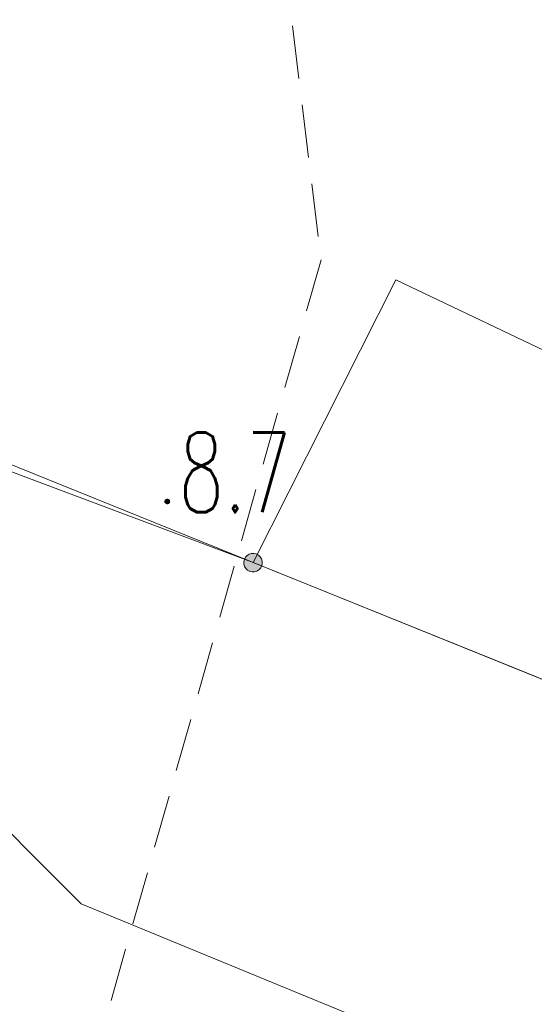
# Model space of a CAD drawing. Header units: millimetres. Extents: x -367306 to 168495, y -187323 to 82034.
# Tile 120 of 170: x -759 to 8946, y 21478 to 40024. Entities that reach past the tile are written whole.
import ezdxf

# ---------------------------------------------------------------- set-up
doc = ezdxf.new("R2010")
doc.units = ezdxf.units.MM
doc.header["$MEASUREMENT"] = 0
doc.linetypes.add('L_0_04', pattern=[1500, 1000, -500])
for name, color, linetype, lineweight in [('Nowe_0_Nr_pióra__9', 7, 'Continuous', 13), ('Nowe_EGBU_Nr_pióra__8', 7, 'Continuous', 13), ('Nowe_EGBU_Nr_pióra__9', 7, 'Continuous', 13), ('Nowe_EGDE_Nr_pióra__9', 7, 'Continuous', 13), ('Nowe_OTOO_Nr_pióra__7', 7, 'Continuous', 13), ('Nowe_OTOO_Nr_pióra__8', 7, 'Continuous', 13), ('Nowe_OTOO_Nr_pióra__9', 7, 'Continuous', 13), ('Nowe_OTRN_Nr_pióra__7', 7, 'Continuous', 13), ('Nowe_OTRN_Nr_pióra__8', 7, 'Continuous', 13), ('Nowe_OTRN_Nr_pióra__9', 7, 'Continuous', 13), ('Nowe_OTRN_O_Nr_pióra__8', 7, 'Continuous', 13), ('Nowe_SUEP_Nr_pióra__8', 7, 'Continuous', 13), ('Nowe_SUEP_Nr_pióra__9', 7, 'Continuous', 13)]:
    doc.layers.add(name, color=color, linetype=linetype, lineweight=lineweight)
doc.styles.add('STYL_AUTOMATYCZNY_3', font='Simplex.shx')

msp = doc.modelspace()

# ---------------------------------------------------------------- hatches: boundary and pattern name
at = {"layer": 'Nowe_OTOO_Nr_pióra__7', "linetype": 'Continuous', "lineweight": 13}
msp.add_hatch(color=7, dxfattribs=at).paths.add_polyline_path([(3805.5, 29735.6), (3815.8, 29780.1), (3814.2, 29825.7), (3800.9, 29869.4), (3776.7, 29908.2), (3743.4, 29939.4), (3703, 29960.8), (3658.5, 29971.2), (3612.9, 29969.6), (3569.2, 29956.3), (3530.4, 29932.1), (3499.2, 29898.7), (3477.8, 29858.4), (3467.4, 29813.9), (3469, 29768.2), (3482.3, 29724.5), (3506.5, 29685.8), (3539.9, 29654.6), (3580.2, 29633.1), (3624.7, 29622.8), (3670.4, 29624.4), (3714.1, 29637.7), (3752.8, 29661.9), (3784, 29695.2)])
at = {"layer": 'Nowe_OTRN_Nr_pióra__7', "linetype": 'Continuous', "lineweight": 13}
msp.add_hatch(color=7, dxfattribs=at).paths.add_polyline_path([(1979.4, 30949.4), (1980.9, 30937.7), (1985.4, 30926.9), (1992.6, 30917.6), (2001.9, 30910.4), (2012.8, 30905.9), (2024.4, 30904.4), (2036.1, 30905.9), (2046.9, 30910.4), (2056.2, 30917.6), (2063.4, 30926.9), (2067.9, 30937.7), (2069.4, 30949.4), (2067.9, 30961), (2063.4, 30971.9), (2056.2, 30981.2), (2046.9, 30988.4), (2036.1, 30992.9), (2024.4, 30994.4), (2012.8, 30992.9), (2001.9, 30988.4), (1992.6, 30981.2), (1985.4, 30971.9), (1980.9, 30961)])

# ---------------------------------------------------------------- linework, layer by layer
at = {"layer": 'Nowe_0_Nr_pióra__9', "color": 7, "linetype": 'L_0_04', "lineweight": 13}
msp.add_lwpolyline([(-54175.8, -16615), (-36542.5, 13691.6), (-32491.5, 24497.6), (-41006.9, 52709.3), (-354.8, 78621.1), (4924.1, 35501.4), (-2954.1, 7738.8), (31962.3, -8247.3), (46488.5, 22925.7), (96328.3, 3296.1), (84395.1, -59501.6), (78496.2, -91288.2), (63259, -147476.2), (43808.2, -176834.2), (-26519.8, -152286.8), (-79150.4, -133916.5), (-87259.9, -85957.4)], close=True, dxfattribs=at)
at = {"layer": 'Nowe_EGBU_Nr_pióra__8', "color": 7, "linetype": 'Continuous', "lineweight": 13}
for p, q in [((6331.6, 35127), (6331.7, 35127)), ((3641.6, 29797), (3641.7, 29797)), ((8531.6, 27827), (8531.7, 27827))]:
    msp.add_line(p, q, dxfattribs=at)
at = {"layer": 'Nowe_EGBU_Nr_pióra__9', "color": 7, "linetype": 'Continuous', "lineweight": 13, "flags": 128}
msp.add_lwpolyline([(6331.6, 35127), (16231.6, 30417), (14021.6, 25607), (8531.6, 27827), (3641.6, 29797)], close=True, dxfattribs=at)
at = {"layer": 'Nowe_EGDE_Nr_pióra__9', "color": 7, "linetype": 'Continuous', "lineweight": 13, "flags": 128}
for points in [[(50221.6, 10987), (65251.6, 47097), (62561.6, 48377), (58241.6, 49297), (48341.6, 49917), (33091.6, 49677), (19761.6, 48517), (7131.6, 45977), (-1038.4, 43667), (-6478.4, 39617), (-7768.4, 34407)], [(44331.6, -27593), (59791.6, 2597), (76491.6, -4103), (75171.6, 3647), (70471.6, 39997), (65251.6, 47097), (50221.6, 10987), (-7768.4, 34407), (-12278.4, 26477), (-17648.4, 3857), (15671.6, -9583)]]:
    msp.add_lwpolyline(points, close=True, dxfattribs=at)
at = {"layer": 'Nowe_OTOO_Nr_pióra__8', "color": 7, "linetype": 'Continuous', "lineweight": 13}
for p, q in [((3499.2, 29898.7), (3499.3, 29898.7)), ((3530.4, 29932.1), (3530.5, 29932.1)), ((3569.2, 29956.3), (3569.2, 29956.3)), ((3612.9, 29969.6), (3612.9, 29969.6)), ((3658.5, 29971.2), (3658.6, 29971.2)), ((3703, 29960.8), (3703.1, 29960.8)), ((3743.4, 29939.4), (3743.4, 29939.4)), ((3776.7, 29908.2), (3776.8, 29908.2)), ((3800.9, 29869.4), (3801, 29869.4)), ((3467.4, 29813.9), (3467.5, 29813.9)), ((3469, 29768.2), (3469, 29768.2)), ((3477.8, 29858.4), (3477.8, 29858.4)), ((3482.3, 29724.5), (3482.4, 29724.5)), ((3506.5, 29685.8), (3506.5, 29685.8)), ((3641.6, 29797), (3641.7, 29797)), ((3784, 29695.2), (3784.1, 29695.2)), ((3805.5, 29735.6), (3805.5, 29735.6)), ((3814.2, 29825.7), (3814.3, 29825.7)), ((3815.8, 29780.1), (3815.9, 29780.1)), ((3539.9, 29654.6), (3539.9, 29654.6)), ((3580.2, 29633.1), (3580.2, 29633.1)), ((3624.7, 29622.8), (3624.8, 29622.8)), ((3670.4, 29624.4), (3670.4, 29624.4)), ((3714.1, 29637.7), (3714.1, 29637.7)), ((3752.8, 29661.9), (3752.9, 29661.9))]:
    msp.add_line(p, q, dxfattribs=at)
at = {"layer": 'Nowe_OTOO_Nr_pióra__9', "color": 7, "linetype": 'Continuous', "lineweight": 13, "flags": 128}
msp.add_lwpolyline([(3641.6, 29797), (-6961.4, 33771.5)], dxfattribs=at)
msp.add_lwpolyline([(3805.5, 29735.6), (3815.8, 29780.1), (3814.2, 29825.7), (3800.9, 29869.4), (3776.7, 29908.2), (3743.4, 29939.4), (3703, 29960.8), (3658.5, 29971.2), (3612.9, 29969.6), (3569.2, 29956.3), (3530.4, 29932.1), (3499.2, 29898.7), (3477.8, 29858.4), (3467.4, 29813.9), (3469, 29768.2), (3482.3, 29724.5), (3506.5, 29685.8), (3539.9, 29654.6), (3580.2, 29633.1), (3624.7, 29622.8), (3670.4, 29624.4), (3714.1, 29637.7), (3752.8, 29661.9), (3784, 29695.2)], close=True, dxfattribs=at)
at = {"layer": 'Nowe_OTRN_Nr_pióra__8', "color": 7, "linetype": 'Continuous', "lineweight": 13}
for p, q in [((1992.6, 30981.2), (1992.6, 30981.2)), ((2001.9, 30988.4), (2002, 30988.4)), ((2012.8, 30992.9), (2012.8, 30992.9)), ((2024.4, 30994.4), (2024.5, 30994.4)), ((2036.1, 30992.9), (2036.1, 30992.9)), ((2046.9, 30988.4), (2047, 30988.4)), ((2056.2, 30981.2), (2056.3, 30981.2)), ((1979.4, 30949.4), (1979.5, 30949.4)), ((1980.9, 30961), (1981, 30961)), ((1980.9, 30937.7), (1981, 30937.7)), ((1985.4, 30971.9), (1985.5, 30971.9)), ((1985.4, 30926.9), (1985.5, 30926.9)), ((1992.6, 30917.6), (1992.6, 30917.6)), ((2001.9, 30910.4), (2002, 30910.4)), ((2012.8, 30905.9), (2012.8, 30905.9)), ((2024.4, 30904.4), (2024.5, 30904.4)), ((2036.1, 30905.9), (2036.1, 30905.9)), ((2046.9, 30910.4), (2047, 30910.4)), ((2056.2, 30917.6), (2056.3, 30917.6)), ((2063.4, 30971.9), (2063.4, 30971.9)), ((2063.4, 30926.9), (2063.4, 30926.9)), ((2067.9, 30961), (2067.9, 30961)), ((2067.9, 30937.7), (2067.9, 30937.7)), ((2069.4, 30949.4), (2069.5, 30949.4))]:
    msp.add_line(p, q, dxfattribs=at)
at = {"layer": 'Nowe_OTRN_Nr_pióra__9', "color": 7, "linetype": 'Continuous', "lineweight": 13, "flags": 128}
msp.add_lwpolyline([(1979.4, 30949.4), (1980.9, 30937.7), (1985.4, 30926.9), (1992.6, 30917.6), (2001.9, 30910.4), (2012.8, 30905.9), (2024.4, 30904.4), (2036.1, 30905.9), (2046.9, 30910.4), (2056.2, 30917.6), (2063.4, 30926.9), (2067.9, 30937.7), (2069.4, 30949.4), (2067.9, 30961), (2063.4, 30971.9), (2056.2, 30981.2), (2046.9, 30988.4), (2036.1, 30992.9), (2024.4, 30994.4), (2012.8, 30992.9), (2001.9, 30988.4), (1992.6, 30981.2), (1985.4, 30971.9), (1980.9, 30961)], close=True, dxfattribs=at)
at = {"layer": 'Nowe_SUEP_Nr_pióra__8', "color": 7, "linetype": 'Continuous', "lineweight": 13}
msp.add_line((402.2, 23372.9), (402.3, 23372.9), dxfattribs=at)
msp.add_line((402.2, 23372.9), (402.3, 23372.9), dxfattribs=at)
at = {"layer": 'Nowe_SUEP_Nr_pióra__9', "color": 7, "linetype": 'Continuous', "lineweight": 13, "flags": 128}
msp.add_lwpolyline([(41841.6, 9547), (40360.6, 10888.7), (39755.6, 11517), (26375.9, 14006.8), (20368.3, 15059.6), (10525.2, 19205.3), (402.2, 23372.9), (-4236.7, 28011.8), (-8070.8, 29999.8), (-10721.5, 31480.4), (-13330.6, 33906.8)], dxfattribs=at)
msp.add_lwpolyline([(41841.6, 9547), (40360.6, 10888.7), (39755.6, 11517), (26375.9, 14006.8), (20368.3, 15059.6), (10525.2, 19205.3), (402.2, 23372.9), (-4236.7, 28011.8), (-8070.8, 29999.8), (-10721.5, 31480.4), (-13330.6, 33906.8)], dxfattribs=at)

# ---------------------------------------------------------------- texts
at = {"layer": 'Nowe_OTRN_O_Nr_pióra__8', "color": 7, "linetype": 'Continuous', "lineweight": 13, "insert": (2242.5, 30745.4), "char_height": 1500, "attachment_point": 7, "style": 'STYL_AUTOMATYCZNY_3'}
msp.add_mtext('\\A1;{\\W0.660000x;\\pql;\\FSimplex.shx;8.7}', dxfattribs=at)

doc.saveas('drawing.dxf')
